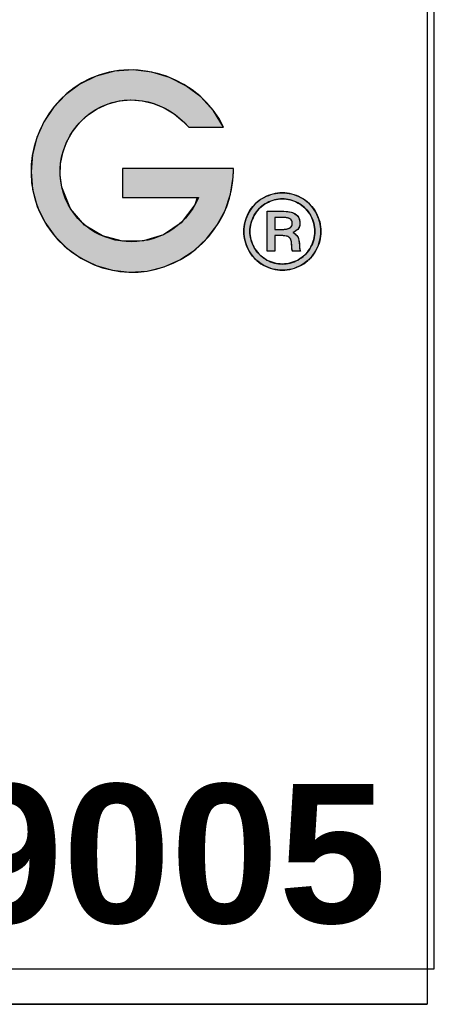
# Model space of a CAD drawing. Header units: inches. Extents: x 0 to 52.8, y -0.2 to 39.5.
# Tile 6 of 11: x 51.1 to 52.8, y -0.2 to 4.1. Entities that reach past the tile are written whole.
import ezdxf
from ezdxf.enums import TextEntityAlignment as Align

# ---------------------------------------------------------------- set-up
doc = ezdxf.new("R2010")
doc.units = ezdxf.units.IN
doc.header["$MEASUREMENT"] = 0
doc.layers.add('Default', color=7, linetype='Continuous')
doc.layers.add('Layer_1', color=7, linetype='Continuous')
doc.styles.add('SEACAD_ArialB', font='arialbd.ttf')

# ---------------------------------------------------------------- blocks, each defined once
blk = doc.blocks.new('SEANNOT_GROUP2')
at = {"layer": 'Default', "color": 7, "linetype": 'Continuous', "style": 'SEACAD_ArialB'}
blk.add_text('PPFS19005', height=2.25, dxfattribs=at).set_placement((-17.618480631, 3.5668562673), align=Align.TOP_LEFT)
blk = doc.blocks.new('block_2')
at = {"layer": 'Default', "linetype": 'Continuous'}
blk.add_hatch(color=7, dxfattribs=at).paths.add_polyline_path([(1.056640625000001, 0.1190999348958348), (1.056640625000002, 0.1178501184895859), (1.056640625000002, 0.1145353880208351), (1.056640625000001, 0.1098078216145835), (1.056640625, 0.1043194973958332), (1.056640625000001, 0.0987224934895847), (1.056640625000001, 0.0936688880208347), (1.056640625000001, 0.0898107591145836), (1.056640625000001, 0.0878001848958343), (1.05812743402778, 0.0876532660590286), (1.065147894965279, 0.0876532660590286), (1.076408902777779, 0.0876532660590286), (1.090214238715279, 0.0876532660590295), (1.10486768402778, 0.0876532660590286), (1.118673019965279, 0.0876532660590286), (1.12993402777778, 0.0876532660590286), (1.136954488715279, 0.0876532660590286), (1.134680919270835, 0.0797674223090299), (1.119760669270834, 0.0604260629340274), (1.100666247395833, 0.0474846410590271), (1.079049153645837, 0.0408476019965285), (1.056560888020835, 0.0404193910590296), (1.034852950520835, 0.0461044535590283), (1.015576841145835, 0.0578072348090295), (1.000384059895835, 0.0754321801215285), (0.9909261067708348, 0.0988837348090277), (0.9891624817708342, 0.1114258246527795), (0.9895272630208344, 0.1238606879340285), (0.991890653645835, 0.1359598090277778), (0.9961228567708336, 0.147494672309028), (1.002094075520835, 0.1582367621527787), (1.009674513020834, 0.1679575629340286), (1.018734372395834, 0.1764285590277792), (1.029143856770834, 0.1834212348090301), (1.04088982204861, 0.1887377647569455), (1.05317654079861, 0.1919200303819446), (1.065609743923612, 0.1929747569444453), (1.077964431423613, 0.1920035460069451), (1.090015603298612, 0.1891079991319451), (1.101538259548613, 0.1843897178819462), (1.112307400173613, 0.1779503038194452), (1.122098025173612, 0.1698913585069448), (1.128146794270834, 0.1636691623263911), (1.130561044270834, 0.1636691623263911), (1.135193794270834, 0.1636691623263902), (1.141262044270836, 0.1636691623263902), (1.147982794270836, 0.1636691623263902), (1.154573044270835, 0.1636691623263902), (1.160249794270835, 0.1636691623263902), (1.164230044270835, 0.1636691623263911), (1.165730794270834, 0.1636691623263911), (1.154846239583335, 0.181251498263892), (1.141107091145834, 0.1961930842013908), (1.125038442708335, 0.2082848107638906), (1.107165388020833, 0.21731756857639), (1.088013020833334, 0.223082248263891), (1.068106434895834, 0.2253697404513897), (1.047970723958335, 0.2239709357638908), (1.028130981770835, 0.2186767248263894), (1.010259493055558, 0.2099786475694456), (0.9949627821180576, 0.1986641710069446), (0.9820243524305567, 0.1850080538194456), (0.9716329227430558, 0.1694366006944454), (0.9639772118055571, 0.1523761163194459), (0.9592459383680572, 0.1342529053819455), (0.9576278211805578, 0.115493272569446), (0.9593115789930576, 0.096523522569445), (0.9644251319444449, 0.0779277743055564), (0.9725727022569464, 0.0609363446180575), (0.9833690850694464, 0.0458355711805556), (0.9964454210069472, 0.0328621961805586), (1.011432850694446, 0.0222529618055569), (1.027962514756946, 0.0142446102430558), (1.045665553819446, 0.0090738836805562), (1.064173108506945, 0.0069775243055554), (1.083116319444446, 0.0081922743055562), (1.101434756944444, 0.0127238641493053), (1.118436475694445, 0.0202328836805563), (1.133821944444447, 0.0303944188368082), (1.147291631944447, 0.0428835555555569), (1.158546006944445, 0.0573753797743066), (1.167285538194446, 0.0735449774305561), (1.173210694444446, 0.0910674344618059), (1.176021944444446, 0.1096178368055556), (1.176215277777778, 0.1160304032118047), (1.17621527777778, 0.1162987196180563), (1.17621527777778, 0.1167291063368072), (1.176215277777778, 0.117256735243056), (1.176215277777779, 0.1178167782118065), (1.176215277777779, 0.1183444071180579), (1.176215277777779, 0.1187747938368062), (1.176215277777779, 0.1190431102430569), (1.175656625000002, 0.1190999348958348), (1.168011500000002, 0.1190999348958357), (1.153341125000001, 0.1190999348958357), (1.134125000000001, 0.1190999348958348), (1.112842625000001, 0.1190999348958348), (1.091973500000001, 0.1190999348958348), (1.073997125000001, 0.1190999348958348), (1.061393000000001, 0.1190999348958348)])
at = {"layer": 'Default', "color": 7, "linetype": 'Continuous'}
blk.add_lwpolyline([(1.056640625, 0.1190999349), (1.056640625, 0.1178501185), (1.056640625, 0.114535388), (1.056640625, 0.1098078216), (1.056640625, 0.1043194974), (1.056640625, 0.0987224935), (1.056640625, 0.093668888), (1.056640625, 0.0898107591), (1.056640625, 0.08780018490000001), (1.058127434, 0.08765326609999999), (1.065147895, 0.08765326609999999), (1.0764089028, 0.08765326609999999), (1.0902142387, 0.08765326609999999), (1.104867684, 0.08765326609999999), (1.11867302, 0.08765326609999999), (1.1299340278, 0.08765326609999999), (1.1369544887, 0.08765326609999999), (1.1346809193, 0.0797674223), (1.1197606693, 0.0604260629), (1.1006662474, 0.0474846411), (1.0790491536, 0.040847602), (1.056560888, 0.0404193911), (1.0348529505, 0.0461044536), (1.0155768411, 0.0578072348), (1.0003840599, 0.0754321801), (0.9909261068, 0.0988837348), (0.9891624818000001, 0.1114258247), (0.9895272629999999, 0.1238606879), (0.9918906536, 0.135959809), (0.9961228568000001, 0.1474946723), (1.0020940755, 0.1582367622), (1.009674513, 0.1679575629), (1.0187343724, 0.176428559), (1.0291438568, 0.1834212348), (1.040889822, 0.1887377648), (1.0531765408, 0.1919200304), (1.0656097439, 0.1929747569), (1.0779644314, 0.192003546), (1.0900156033, 0.1891079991), (1.1015382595, 0.1843897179), (1.1123074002, 0.1779503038), (1.1220980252, 0.1698913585), (1.1281467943, 0.1636691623), (1.1305610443, 0.1636691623), (1.1351937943, 0.1636691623), (1.1412620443, 0.1636691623), (1.1479827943, 0.1636691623), (1.1545730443, 0.1636691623), (1.1602497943, 0.1636691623), (1.1642300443, 0.1636691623), (1.1657307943, 0.1636691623), (1.1548462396, 0.1812514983), (1.1411070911, 0.1961930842), (1.1250384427, 0.2082848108), (1.107165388, 0.2173175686), (1.0880130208, 0.2230822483), (1.0681064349, 0.2253697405), (1.047970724, 0.2239709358), (1.0281309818, 0.2186767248), (1.0102594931, 0.2099786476), (0.9949627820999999, 0.198664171), (0.9820243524, 0.1850080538), (0.9716329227, 0.1694366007), (0.9639772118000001, 0.1523761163), (0.9592459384, 0.1342529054), (0.9576278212, 0.1154932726), (0.9593115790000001, 0.0965235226), (0.9644251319, 0.0779277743), (0.9725727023, 0.0609363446), (0.9833690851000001, 0.0458355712), (0.9964454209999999, 0.0328621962), (1.0114328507, 0.0222529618), (1.0279625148, 0.0142446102), (1.0456655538, 0.0090738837), (1.0641731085, 0.0069775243), (1.0831163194, 0.0081922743), (1.1014347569, 0.0127238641), (1.1184364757, 0.0202328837), (1.1338219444, 0.0303944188), (1.1472916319, 0.0428835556), (1.1585460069, 0.05737537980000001), (1.1672855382, 0.0735449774), (1.1732106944, 0.09106743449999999), (1.1760219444, 0.1096178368), (1.1762152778, 0.1160304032), (1.1762152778, 0.1162987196), (1.1762152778, 0.1167291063), (1.1762152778, 0.1172567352), (1.1762152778, 0.1178167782), (1.1762152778, 0.1183444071), (1.1762152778, 0.1187747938), (1.1762152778, 0.1190431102), (1.175656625, 0.1190999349), (1.1680115, 0.1190999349), (1.153341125, 0.1190999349), (1.134125, 0.1190999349), (1.112842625, 0.1190999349), (1.0919735, 0.1190999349), (1.073997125, 0.1190999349), (1.061393, 0.1190999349), (1.056640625, 0.1190999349)], close=True, dxfattribs=at)
for points, knots in [([(1.165730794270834, 0.1636691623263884), (1.139946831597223, 0.215983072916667), (1.075046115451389, 0.240152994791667), (1.021674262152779, 0.2160101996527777), (0.9721815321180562, 0.1936170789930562), (0.9463433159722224, 0.1358981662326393), (0.9623616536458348, 0.0839708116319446), (0.9781222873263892, 0.0328708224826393), (1.030232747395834, 0), (1.083116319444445, 0.0081922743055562), (1.135552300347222, 0.0163438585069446), (1.176215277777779, 0.0627170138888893), (1.176215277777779, 0.1159735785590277)], [0, 0, 0, 0, 0.25, 0.25, 0.25, 0.5, 0.5, 0.5, 0.75, 0.75, 0.75, 1, 1, 1, 1]), ([(1.138441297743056, 0.0876532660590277), (1.109971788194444, 0.0189208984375), (1.007703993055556, 0.025736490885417), (0.990926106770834, 0.0988837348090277), (0.982950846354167, 0.1336602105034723), (1.001112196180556, 0.1698404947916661), (1.032891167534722, 0.1853841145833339), (1.065782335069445, 0.2014634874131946), (1.104709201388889, 0.190958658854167), (1.127970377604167, 0.1636691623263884)], [0, 0, 0, 0, 0.3333333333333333, 0.3333333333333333, 0.3333333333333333, 0.6666666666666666, 0.6666666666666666, 0.6666666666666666, 1, 1, 1, 1])]:
    blk.add_open_spline(points, degree=3, knots=knots, dxfattribs=at)
for points in [[(1.127970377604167, 0.1636691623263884), (1.127970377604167, 0.1636691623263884), (1.165730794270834, 0.1636691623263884), (1.165730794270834, 0.1636691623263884)], [(1.056640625, 0.119099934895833), (1.056640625, 0.119099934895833), (1.056640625, 0.0876532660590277), (1.056640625, 0.0876532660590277)], [(1.176215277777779, 0.119099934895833), (1.176215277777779, 0.119099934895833), (1.056640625, 0.119099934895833), (1.056640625, 0.119099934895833)], [(1.176215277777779, 0.1159735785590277), (1.176215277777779, 0.1159735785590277), (1.176215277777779, 0.119099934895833), (1.176215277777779, 0.119099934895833)], [(1.056640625, 0.0876532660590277), (1.056640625, 0.0876532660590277), (1.138441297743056, 0.0876532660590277), (1.138441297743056, 0.0876532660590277)]]:
    blk.add_open_spline(points, degree=3, dxfattribs=at)
blk = doc.blocks.new('block_5')
at = {"layer": 'Layer_1', "linetype": 'Continuous'}
h = blk.add_hatch(color=7, dxfattribs=at)
h.paths.add_polyline_path([(0.0415445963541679, 0.0836181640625), (0.0390655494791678, 0.0835405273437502), (0.0365985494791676, 0.0833076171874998), (0.0341427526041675, 0.0829194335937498), (0.031697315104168, 0.0823759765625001), (0.0292613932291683, 0.0816772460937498), (0.0268341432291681, 0.080823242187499), (0.0244147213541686, 0.0798139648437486), (0.0220022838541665, 0.0786494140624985), (0.0196351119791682, 0.0773327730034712), (0.0173912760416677, 0.0758804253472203), (0.0152711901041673, 0.0742942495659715), (0.013275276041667, 0.0725741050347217), (0.0114039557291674, 0.0707198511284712), (0.0096576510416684, 0.0687313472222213), (0.008036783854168, 0.0666084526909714), (0.0065417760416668, 0.0643510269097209), (0.0051750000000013, 0.0619643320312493), (0.003962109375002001, 0.0595281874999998), (0.0029109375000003, 0.0570688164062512), (0.0020214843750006, 0.0545859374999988), (0.0012937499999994, 0.0520792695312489), (0.0007277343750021, 0.0495485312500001), (0.0003234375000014, 0.0469934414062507), (8.0859375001e-05, 0.0444137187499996), (9e-16, 0.04180908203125), (7.91250000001e-05, 0.0392332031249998), (0.0003165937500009, 0.0366813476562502), (0.0007125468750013, 0.0341535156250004), (0.0012671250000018, 0.0316497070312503), (0.0019804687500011, 0.0291699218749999), (0.0028527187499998, 0.0267141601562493), (0.0038840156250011, 0.0242824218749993), (0.0050745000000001, 0.0218747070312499), (0.0064112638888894, 0.0195136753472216), (0.0078761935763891, 0.0172730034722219), (0.0094704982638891, 0.015158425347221), (0.0111937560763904, 0.0131700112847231), (0.0130455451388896, 0.0113078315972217), (0.0150254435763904, 0.0095719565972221), (0.0171330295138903, 0.0079624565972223), (0.0193678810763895, 0.0064794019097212), (0.0217254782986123, 0.0051247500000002), (0.0241327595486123, 0.0039230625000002), (0.0265636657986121, 0.002881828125), (0.0290183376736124, 0.0020009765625), (0.0314969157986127, 0.0012804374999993), (0.0339995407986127, 0.000720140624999), (0.0365263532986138, 0.0003200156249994), (0.039077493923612, 7.99921874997e-05), (0.0416531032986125, 0), (0.0442011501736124, 7.99921874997e-05), (0.0467281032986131, 0.0003200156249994), (0.04923396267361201, 0.000720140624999), (0.0517187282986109, 0.0012804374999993), (0.0541824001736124, 0.0020009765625), (0.0566249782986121, 0.002881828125), (0.0590464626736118, 0.0039230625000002), (0.0614468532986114, 0.0051247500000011), (0.0638057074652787, 0.0064794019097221), (0.06604437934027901, 0.0079624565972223), (0.0681553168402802, 0.0095719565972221), (0.0701385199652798, 0.0113078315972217), (0.0719939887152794, 0.0131700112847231), (0.0737217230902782, 0.0151584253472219), (0.07532172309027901, 0.0172730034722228), (0.0767939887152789, 0.0195136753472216), (0.0781336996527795, 0.0218747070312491), (0.0793171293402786, 0.0242824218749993), (0.0803441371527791, 0.0267141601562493), (0.0812143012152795, 0.0291699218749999), (0.0819271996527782, 0.0316497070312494), (0.0824824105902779, 0.0341535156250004), (0.0828795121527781, 0.0366813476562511), (0.0831180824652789, 0.0392332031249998), (0.0831976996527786, 0.04180908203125), (0.0831163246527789, 0.0444137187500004), (0.0828724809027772, 0.0469934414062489), (0.0824665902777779, 0.0495485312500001), (0.08189907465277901, 0.0520792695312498), (0.0811703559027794, 0.0545859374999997), (0.080280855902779, 0.0570688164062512), (0.0792309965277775, 0.0595281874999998), (0.0780211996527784, 0.0619643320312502), (0.0766589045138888, 0.0643510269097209), (0.07516720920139, 0.0666084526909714), (0.0735480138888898, 0.0687313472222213), (0.0718014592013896, 0.0707198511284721), (0.06992768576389, 0.0725741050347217), (0.0679268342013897, 0.0742942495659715), (0.0657990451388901, 0.0758804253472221), (0.0635444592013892, 0.0773327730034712), (0.061171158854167, 0.0786494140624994), (0.0587629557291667, 0.0798139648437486), (0.0563418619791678, 0.080823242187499), (0.0539078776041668, 0.0816772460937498), (0.0514610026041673, 0.0823759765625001), (0.0490012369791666, 0.0829194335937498), (0.0465285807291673, 0.0833076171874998), (0.0440430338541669, 0.0835405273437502)])
h.paths.add_polyline_path([(0.0415445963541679, 0.0770602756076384), (0.0394415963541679, 0.0769943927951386), (0.0373510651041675, 0.0767968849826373), (0.0352725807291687, 0.0764679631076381), (0.0332057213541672, 0.0760078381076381), (0.0311500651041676, 0.0754167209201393), (0.0291051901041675, 0.0746948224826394), (0.0270706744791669, 0.0738423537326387), (0.0250460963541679, 0.0728595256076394), (0.0230556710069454, 0.07174705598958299), (0.0211671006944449, 0.0705188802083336), (0.019384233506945, 0.0691775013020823), (0.0177072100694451, 0.0677228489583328), (0.016136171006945, 0.0661548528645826), (0.0146712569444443, 0.0644734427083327), (0.0133126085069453, 0.0626785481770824), (0.0120603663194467, 0.060770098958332), (0.0109131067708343, 0.0587533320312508), (0.0098896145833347, 0.0566972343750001), (0.009003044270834, 0.0546231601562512), (0.0082532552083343, 0.0525312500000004), (0.0076401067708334, 0.0504216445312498), (0.0071634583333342, 0.0482944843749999), (0.0068231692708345, 0.0461499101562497), (0.0066190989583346, 0.0439880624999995), (0.0065511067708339, 0.04180908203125), (0.0066184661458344, 0.0396569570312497), (0.0068204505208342, 0.0375219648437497), (0.0071569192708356, 0.0354042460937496), (0.0076277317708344, 0.033303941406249), (0.0082327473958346, 0.0312211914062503), (0.0089718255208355, 0.0291561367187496), (0.0098448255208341, 0.0271089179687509), (0.0108516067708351, 0.0250796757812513), (0.0119887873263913, 0.0230869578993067), (0.0132336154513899, 0.0211966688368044), (0.0145829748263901, 0.0194144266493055), (0.0160370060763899, 0.0177400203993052), (0.0175958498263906, 0.0161732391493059), (0.0192596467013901, 0.0147138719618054), (0.0210285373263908, 0.013361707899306), (0.0229026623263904, 0.0121165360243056), (0.0248789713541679, 0.0109796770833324), (0.0268965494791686, 0.0099709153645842), (0.0289328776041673, 0.0090964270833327), (0.0309879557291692, 0.0083562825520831), (0.0330617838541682, 0.0077505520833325), (0.0351543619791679, 0.0072793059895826), (0.0372656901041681, 0.0069426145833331), (0.0393957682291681, 0.006740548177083), (0.0415445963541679, 0.006673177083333), (0.0437161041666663, 0.006740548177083), (0.0458654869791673, 0.0069426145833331), (0.0479928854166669, 0.0072793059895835), (0.0500984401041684, 0.0077505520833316), (0.0521822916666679, 0.0083562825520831), (0.0542445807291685, 0.0090964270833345), (0.0562854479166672, 0.0099709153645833), (0.0583050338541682, 0.0109796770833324), (0.0602817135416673, 0.0121165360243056), (0.0621569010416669, 0.013361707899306), (0.0639273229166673, 0.0147138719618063), (0.0655926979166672, 0.0161732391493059), (0.0671527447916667, 0.0177400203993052), (0.0686071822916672, 0.0194144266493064), (0.0699557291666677, 0.0211966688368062), (0.0711981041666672, 0.0230869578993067), (0.0723340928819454, 0.0250796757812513), (0.0733448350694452, 0.0271089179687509), (0.0742208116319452, 0.0291561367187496), (0.0749620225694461, 0.0312211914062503), (0.0755684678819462, 0.0333039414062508), (0.0760401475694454, 0.0354042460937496), (0.0763770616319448, 0.0375219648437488), (0.0765792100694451, 0.0396569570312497), (0.0766465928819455, 0.04180908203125), (0.0765780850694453, 0.0439880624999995), (0.0763727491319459, 0.0461499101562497), (0.0760308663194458, 0.0482944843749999), (0.0755527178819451, 0.0504216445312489), (0.0749385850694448, 0.0525312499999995), (0.0741887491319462, 0.0546231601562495), (0.0733034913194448, 0.0566972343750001), (0.0722830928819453, 0.0587533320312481), (0.0711343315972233, 0.0607700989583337), (0.0698784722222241, 0.0626785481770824), (0.0685171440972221, 0.0644734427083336), (0.0670503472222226, 0.0661548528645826), (0.0654780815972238, 0.0677228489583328), (0.0638003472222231, 0.0691775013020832), (0.062017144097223, 0.0705188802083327), (0.0601284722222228, 0.0717470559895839), (0.0581378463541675, 0.0728595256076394), (0.0561104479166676, 0.0738423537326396), (0.0540699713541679, 0.0746948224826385), (0.0520162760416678, 0.0754167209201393), (0.0499492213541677, 0.0760078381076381), (0.0478686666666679, 0.0764679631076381), (0.0457744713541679, 0.07679688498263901), (0.0436664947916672, 0.0769943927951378)])
h = blk.add_hatch(color=7, dxfattribs=at)
h.paths.add_polyline_path([(0.0249972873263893, 0.0637139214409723), (0.0249972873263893, 0.06001476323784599), (0.0249972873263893, 0.0509350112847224), (0.0249972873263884, 0.0395012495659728), (0.0249972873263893, 0.028740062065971), (0.0249972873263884, 0.0216780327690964), (0.0251506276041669, 0.020467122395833), (0.0264116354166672, 0.020467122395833), (0.0284598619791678, 0.020467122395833), (0.030704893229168, 0.020467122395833), (0.0325563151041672, 0.0204671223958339), (0.0334237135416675, 0.020467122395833), (0.0334337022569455, 0.0216265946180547), (0.0334337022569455, 0.0249995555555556), (0.0334337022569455, 0.029423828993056), (0.0334337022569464, 0.033716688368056), (0.0334337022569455, 0.0366954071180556), (0.0334934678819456, 0.0373670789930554), (0.0342704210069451, 0.0373670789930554), (0.0356300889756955, 0.0373670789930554), (0.0371690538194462, 0.0373670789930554), (0.0384838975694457, 0.0373670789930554), (0.039171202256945, 0.0373670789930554), (0.0407800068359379, 0.0373475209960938), (0.0426079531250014, 0.0372647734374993), (0.0442047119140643, 0.0371170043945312), (0.0455707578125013, 0.0369039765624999), (0.0467065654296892, 0.0366254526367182), (0.0476064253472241, 0.0362812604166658), (0.0483441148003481, 0.0358729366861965), (0.0489985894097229, 0.0354010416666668), (0.0495707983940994, 0.0348653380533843), (0.050061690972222, 0.0342655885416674), (0.0504722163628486, 0.033601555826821), (0.0508097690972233, 0.0328301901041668), (0.0510962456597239, 0.0318218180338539), (0.0513342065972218, 0.030568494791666), (0.0515246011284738, 0.0290711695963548), (0.0516683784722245, 0.0273307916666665), (0.0517582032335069, 0.0254560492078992), (0.0517969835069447, 0.0243768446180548), (0.0518995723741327, 0.0233712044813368), (0.0520664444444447, 0.0224388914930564), (0.0522980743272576, 0.0215796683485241), (0.0525949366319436, 0.0207932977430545), (0.052984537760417, 0.020467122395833), (0.054364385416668, 0.020467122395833), (0.056467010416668, 0.020467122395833), (0.0587010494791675, 0.020467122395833), (0.0604751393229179, 0.020467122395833), (0.0611979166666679, 0.020467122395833), (0.0609707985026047, 0.0210109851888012), (0.0607731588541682, 0.0215221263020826), (0.0606054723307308, 0.0220007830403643), (0.0604682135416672, 0.0224471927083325), (0.060361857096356, 0.0228615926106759), (0.0602790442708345, 0.0232562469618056), (0.0602081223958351, 0.0237338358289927), (0.0601542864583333, 0.0243168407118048), (0.0601165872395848, 0.0250043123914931), (0.0600940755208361, 0.0257953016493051), (0.0600858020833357, 0.0266888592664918), (0.0600075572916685, 0.0286453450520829), (0.0598117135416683, 0.0305533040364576), (0.0595034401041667, 0.032276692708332), (0.0590846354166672, 0.0338155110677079), (0.0585571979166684, 0.0351697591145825), (0.0579201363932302, 0.0363439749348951), (0.0571666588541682, 0.0373970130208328), (0.0563004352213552, 0.0383465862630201), (0.0553219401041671, 0.0391922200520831), (0.0542316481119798, 0.0399334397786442), (0.053030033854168, 0.0405697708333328), (0.0538598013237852, 0.0411244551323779), (0.0551591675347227, 0.0417419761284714), (0.0563134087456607, 0.0424355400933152), (0.057323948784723, 0.0432049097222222), (0.0581922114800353, 0.0440498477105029), (0.0589167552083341, 0.0449699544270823), (0.0595013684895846, 0.0459606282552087), (0.0599632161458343, 0.0470198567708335), (0.0603032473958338, 0.0481476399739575), (0.0605224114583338, 0.0493439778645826), (0.0606216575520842, 0.0506088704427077), (0.0605485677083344, 0.0525261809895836), (0.0601302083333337, 0.0546037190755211), (0.0593532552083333, 0.0565090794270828), (0.0582177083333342, 0.0582417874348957), (0.0567235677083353, 0.0598013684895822), (0.0549228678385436, 0.0611478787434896), (0.0531754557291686, 0.0620047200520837), (0.051061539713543, 0.0626878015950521), (0.0485811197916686, 0.0631973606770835), (0.0457341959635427, 0.063533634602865), (0.0425207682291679, 0.0636968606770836), (0.0405275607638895, 0.0637139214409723), (0.0379184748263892, 0.0637139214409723), (0.0339427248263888, 0.0637139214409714), (0.0297184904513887, 0.0637139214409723), (0.0263639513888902, 0.0637139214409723)])
h.paths.add_polyline_path([(0.0334337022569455, 0.0440334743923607), (0.0335348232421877, 0.0440334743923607), (0.0338183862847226, 0.0440334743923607), (0.0342546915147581, 0.0440334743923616), (0.0348140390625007, 0.0440334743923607), (0.0354667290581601, 0.0440334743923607), (0.0361830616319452, 0.0440334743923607), (0.0369333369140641, 0.0440334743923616), (0.0376878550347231, 0.0440334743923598), (0.0384169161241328, 0.0440334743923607), (0.0390908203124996, 0.0440334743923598), (0.03967986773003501, 0.0440334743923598), (0.0401543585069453, 0.0440334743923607), (0.0404845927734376, 0.0440334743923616), (0.0406408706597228, 0.0440334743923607), (0.0413142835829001, 0.04403810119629), (0.0422094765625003, 0.0440601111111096), (0.0430630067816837, 0.0441002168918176), (0.0438747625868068, 0.0441583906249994), (0.0446446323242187, 0.0442346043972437), (0.0453725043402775, 0.0443288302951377), (0.0460582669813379, 0.044441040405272), (0.0467018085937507, 0.0445712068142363), (0.0473030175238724, 0.0447193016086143), (0.0478617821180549, 0.0448852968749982), (0.0483779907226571, 0.0450691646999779), (0.0488515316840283, 0.0452708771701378), (0.0492822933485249, 0.0454904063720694), (0.0496701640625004, 0.0457277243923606), (0.0500156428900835, 0.0459822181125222), (0.0503330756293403, 0.0462491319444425), (0.0506272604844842, 0.0465274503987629), (0.0508981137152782, 0.0468172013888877), (0.0511455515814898, 0.0471184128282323), (0.05136949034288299, 0.0474311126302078), (0.0515698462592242, 0.0477553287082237), (0.0517465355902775, 0.0480910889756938), (0.0518994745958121, 0.0484384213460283), (0.05202857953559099, 0.0487973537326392), (0.0521337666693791, 0.0491679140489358), (0.0522149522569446, 0.049550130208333), (0.0522720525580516, 0.0499440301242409), (0.0523049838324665, 0.0503496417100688), (0.0523136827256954, 0.0507665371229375), (0.0522993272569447, 0.0511783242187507), (0.0522626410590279, 0.0515771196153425), (0.0522036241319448, 0.0519628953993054), (0.0521222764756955, 0.0523356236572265), (0.05201859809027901, 0.0526952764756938), (0.0518925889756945, 0.0530418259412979), (0.0517442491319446, 0.053375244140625), (0.0515735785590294, 0.0536955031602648), (0.0513805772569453, 0.0540025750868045), (0.051165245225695, 0.0542964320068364), (0.0509275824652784, 0.0545770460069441), (0.0506675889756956, 0.0548443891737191), (0.0503852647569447, 0.0550984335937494), (0.0500806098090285, 0.0553391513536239), (0.049743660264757, 0.0555677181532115), (0.0493575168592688, 0.0557800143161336), (0.0489218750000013, 0.0559756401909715), (0.0484367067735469, 0.0561546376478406), (0.0479019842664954, 0.0563170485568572), (0.0473176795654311, 0.0564629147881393), (0.0466837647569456, 0.0565922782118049), (0.0460002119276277, 0.0567051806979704), (0.0452669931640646, 0.0568016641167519), (0.0444840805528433, 0.0568817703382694), (0.0436514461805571, 0.0569455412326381), (0.0427690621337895, 0.0569930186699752), (0.0418369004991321, 0.0570242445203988), (0.0408549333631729, 0.0570392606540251), (0.0403862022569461, 0.0570407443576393), (0.0401838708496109, 0.0570407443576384), (0.0398213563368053, 0.0570407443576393), (0.0393274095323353, 0.0570407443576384), (0.0387307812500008, 0.0570407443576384), (0.0380602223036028, 0.0570407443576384), (0.0373444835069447, 0.0570407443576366), (0.0366123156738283, 0.0570407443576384), (0.03589246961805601, 0.0570407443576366), (0.0352136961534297, 0.0570407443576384), (0.0346047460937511, 0.0570407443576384), (0.0340943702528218, 0.0570407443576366), (0.0337113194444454, 0.0570407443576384), (0.0334843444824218, 0.0570407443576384), (0.0334337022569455, 0.0570253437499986), (0.0334337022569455, 0.0567436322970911), (0.0334337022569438, 0.0561483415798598), (0.0334337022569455, 0.05529300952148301), (0.0334337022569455, 0.054231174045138), (0.0334337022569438, 0.0530163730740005), (0.0334337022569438, 0.0517021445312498), (0.0334337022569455, 0.0503420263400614), (0.0334337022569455, 0.04898955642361), (0.0334337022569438, 0.0476982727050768), (0.0334337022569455, 0.0465217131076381), (0.0334337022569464, 0.0455134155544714), (0.0334337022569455, 0.0447269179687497), (0.0334337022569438, 0.044215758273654)])
at = {"layer": 'Layer_1', "color": 7, "linetype": 'Continuous'}
for points in [[(0.0415445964, 0.0836181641), (0.04404303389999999, 0.0835405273), (0.0465285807, 0.0833076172), (0.049001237, 0.08291943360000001), (0.0514610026, 0.0823759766), (0.0539078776, 0.0816772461), (0.056341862, 0.08082324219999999), (0.0587629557, 0.0798139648), (0.06117115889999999, 0.0786494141), (0.0635444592, 0.077332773), (0.0657990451, 0.0758804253), (0.0679268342, 0.0742942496), (0.0699276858, 0.072574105), (0.0718014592, 0.07071985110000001), (0.0735480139, 0.0687313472), (0.0751672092, 0.0666084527), (0.0766589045, 0.06435102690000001), (0.0780211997, 0.061964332), (0.0792309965, 0.0595281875), (0.0802808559, 0.0570688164), (0.0811703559, 0.0545859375), (0.08189907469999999, 0.0520792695), (0.0824665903, 0.0495485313), (0.0828724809, 0.0469934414), (0.0831163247, 0.0444137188), (0.0831976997, 0.041809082), (0.0831180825, 0.0392332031), (0.08287951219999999, 0.0366813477), (0.0824824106, 0.0341535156), (0.0819271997, 0.031649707), (0.0812143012, 0.0291699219), (0.0803441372, 0.0267141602), (0.0793171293, 0.0242824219), (0.0781336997, 0.021874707), (0.0767939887, 0.0195136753), (0.0753217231, 0.0172730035), (0.0737217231, 0.0151584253), (0.0719939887, 0.0131700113), (0.07013852, 0.0113078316), (0.06815531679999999, 0.0095719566), (0.0660443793, 0.0079624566), (0.0638057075, 0.006479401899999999), (0.0614468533, 0.00512475), (0.0590464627, 0.0039230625), (0.0566249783, 0.0028818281), (0.05418240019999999, 0.0020009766), (0.0517187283, 0.0012804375), (0.04923396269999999, 0.0007201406), (0.0467281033, 0.0003200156), (0.0442011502, 7.99922e-05), (0.0416531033, 0), (0.0390774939, 7.99922e-05), (0.0365263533, 0.0003200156), (0.0339995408, 0.0007201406), (0.0314969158, 0.0012804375), (0.0290183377, 0.0020009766), (0.0265636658, 0.0028818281), (0.0241327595, 0.0039230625), (0.0217254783, 0.00512475), (0.0193678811, 0.006479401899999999), (0.0171330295, 0.0079624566), (0.0150254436, 0.0095719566), (0.0130455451, 0.0113078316), (0.0111937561, 0.0131700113), (0.0094704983, 0.0151584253), (0.0078761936, 0.0172730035), (0.0064112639, 0.0195136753), (0.0050745, 0.021874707), (0.0038840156, 0.0242824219), (0.0028527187, 0.0267141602), (0.0019804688, 0.0291699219), (0.001267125, 0.031649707), (0.0007125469, 0.0341535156), (0.0003165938, 0.0366813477), (7.9125e-05, 0.0392332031), (0, 0.041809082), (8.08594e-05, 0.0444137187), (0.0003234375, 0.0469934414), (0.0007277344, 0.0495485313), (0.00129375, 0.0520792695), (0.0020214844, 0.0545859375), (0.0029109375, 0.0570688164), (0.0039621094, 0.0595281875), (0.005175, 0.061964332), (0.006541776, 0.06435102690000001), (0.0080367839, 0.0666084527), (0.009657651, 0.0687313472), (0.0114039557, 0.07071985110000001), (0.013275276, 0.072574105), (0.0152711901, 0.0742942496), (0.017391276, 0.0758804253), (0.019635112, 0.077332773), (0.0220022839, 0.0786494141), (0.0244147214, 0.0798139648), (0.0268341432, 0.08082324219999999), (0.0292613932, 0.0816772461), (0.0316973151, 0.0823759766), (0.0341427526, 0.08291943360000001), (0.0365985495, 0.0833076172), (0.0390655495, 0.0835405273), (0.0415445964, 0.0836181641)], [(0.0415445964, 0.07706027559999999), (0.0394415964, 0.0769943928), (0.0373510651, 0.076796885), (0.0352725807, 0.0764679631), (0.0332057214, 0.0760078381), (0.0311500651, 0.0754167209), (0.0291051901, 0.0746948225), (0.0270706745, 0.0738423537), (0.0250460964, 0.0728595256), (0.023055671, 0.07174705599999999), (0.0211671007, 0.0705188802), (0.0193842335, 0.0691775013), (0.0177072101, 0.067722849), (0.016136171, 0.0661548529), (0.0146712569, 0.0644734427), (0.0133126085, 0.0626785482), (0.0120603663, 0.060770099), (0.0109131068, 0.05875333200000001), (0.009889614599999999, 0.0566972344), (0.0090030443, 0.05462316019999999), (0.0082532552, 0.05253125), (0.0076401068, 0.0504216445), (0.0071634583, 0.0482944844), (0.0068231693, 0.0461499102), (0.006619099, 0.0439880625), (0.0065511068, 0.041809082), (0.0066184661, 0.039656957), (0.0068204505, 0.0375219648), (0.007156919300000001, 0.0354042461), (0.007627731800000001, 0.0333039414), (0.0082327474, 0.0312211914), (0.0089718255, 0.0291561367), (0.009844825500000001, 0.027108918), (0.0108516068, 0.0250796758), (0.0119887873, 0.0230869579), (0.0132336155, 0.0211966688), (0.0145829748, 0.0194144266), (0.0160370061, 0.0177400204), (0.0175958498, 0.0161732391), (0.0192596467, 0.014713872), (0.0210285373, 0.0133617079), (0.0229026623, 0.012116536), (0.0248789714, 0.0109796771), (0.0268965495, 0.0099709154), (0.0289328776, 0.0090964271), (0.0309879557, 0.0083562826), (0.0330617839, 0.0077505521), (0.035154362, 0.007279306), (0.0372656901, 0.0069426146), (0.0393957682, 0.0067405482), (0.0415445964, 0.006673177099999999), (0.0437161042, 0.0067405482), (0.045865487, 0.0069426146), (0.0479928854, 0.007279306), (0.0500984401, 0.0077505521), (0.0521822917, 0.0083562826), (0.0542445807, 0.0090964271), (0.0562854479, 0.0099709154), (0.0583050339, 0.0109796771), (0.06028171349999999, 0.012116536), (0.06215690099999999, 0.0133617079), (0.0639273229, 0.014713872), (0.0655926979, 0.0161732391), (0.06715274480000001, 0.0177400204), (0.0686071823, 0.0194144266), (0.0699557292, 0.0211966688), (0.0711981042, 0.0230869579), (0.0723340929, 0.0250796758), (0.07334483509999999, 0.027108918), (0.0742208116, 0.0291561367), (0.0749620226, 0.0312211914), (0.0755684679, 0.0333039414), (0.0760401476, 0.0354042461), (0.0763770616, 0.0375219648), (0.0765792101, 0.039656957), (0.0766465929, 0.041809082), (0.0765780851, 0.0439880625), (0.0763727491, 0.0461499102), (0.0760308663, 0.0482944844), (0.0755527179, 0.0504216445), (0.0749385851, 0.05253125), (0.0741887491, 0.05462316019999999), (0.0733034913, 0.0566972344), (0.0722830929, 0.05875333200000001), (0.0711343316, 0.060770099), (0.0698784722, 0.0626785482), (0.0685171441, 0.0644734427), (0.0670503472, 0.0661548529), (0.0654780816, 0.067722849), (0.0638003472, 0.0691775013), (0.0620171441, 0.0705188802), (0.0601284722, 0.07174705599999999), (0.0581378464, 0.0728595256), (0.0561104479, 0.0738423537), (0.0540699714, 0.0746948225), (0.05201627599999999, 0.0754167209), (0.04994922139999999, 0.0760078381), (0.0478686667, 0.0764679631), (0.0457744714, 0.076796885), (0.0436664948, 0.0769943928), (0.0415445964, 0.07706027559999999)], [(0.0249972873, 0.0637139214), (0.0263639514, 0.0637139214), (0.0297184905, 0.0637139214), (0.0339427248, 0.0637139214), (0.0379184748, 0.0637139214), (0.0405275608, 0.0637139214), (0.0425207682, 0.0636968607), (0.045734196, 0.0635336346), (0.0485811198, 0.0631973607), (0.0510615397, 0.0626878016), (0.05317545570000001, 0.0620047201), (0.0549228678, 0.0611478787), (0.0567235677, 0.05980136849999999), (0.0582177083, 0.0582417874), (0.0593532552, 0.0565090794), (0.0601302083, 0.0546037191), (0.06054856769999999, 0.052526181), (0.0606216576, 0.0506088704), (0.0605224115, 0.0493439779), (0.0603032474, 0.04814764), (0.0599632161, 0.0470198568), (0.0595013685, 0.0459606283), (0.0589167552, 0.0449699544), (0.0581922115, 0.0440498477), (0.0573239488, 0.0432049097), (0.0563134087, 0.0424355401), (0.0551591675, 0.0417419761), (0.0538598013, 0.0411244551), (0.0530300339, 0.0405697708), (0.05423164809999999, 0.0399334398), (0.05532194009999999, 0.0391922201), (0.0563004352, 0.0383465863), (0.05716665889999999, 0.037397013), (0.0579201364, 0.0363439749), (0.0585571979, 0.0351697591), (0.0590846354, 0.0338155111), (0.0595034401, 0.0322766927), (0.0598117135, 0.030553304), (0.06000755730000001, 0.0286453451), (0.0600858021, 0.0266888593), (0.0600940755, 0.0257953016), (0.06011658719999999, 0.0250043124), (0.0601542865, 0.0243168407), (0.0602081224, 0.0237338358), (0.06027904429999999, 0.023256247), (0.0603618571, 0.0228615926), (0.0604682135, 0.0224471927), (0.0606054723, 0.022000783), (0.0607731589, 0.0215221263), (0.0609707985, 0.0210109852), (0.0611979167, 0.0204671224), (0.06047513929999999, 0.0204671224), (0.0587010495, 0.0204671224), (0.0564670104, 0.0204671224), (0.0543643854, 0.0204671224), (0.0529845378, 0.0204671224), (0.0525949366, 0.0207932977), (0.0522980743, 0.0215796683), (0.0520664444, 0.0224388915), (0.0518995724, 0.0233712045), (0.0517969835, 0.0243768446), (0.05175820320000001, 0.0254560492), (0.05166837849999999, 0.0273307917), (0.0515246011, 0.0290711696), (0.0513342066, 0.0305684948), (0.0510962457, 0.03182181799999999), (0.0508097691, 0.0328301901), (0.0504722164, 0.0336015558), (0.050061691, 0.0342655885), (0.0495707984, 0.0348653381), (0.04899858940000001, 0.0354010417), (0.0483441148, 0.0358729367), (0.0476064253, 0.0362812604), (0.0467065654, 0.0366254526), (0.0455707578, 0.0369039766), (0.04420471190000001, 0.0371170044), (0.0426079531, 0.0372647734), (0.0407800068, 0.037347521), (0.0391712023, 0.037367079), (0.0384838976, 0.037367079), (0.0371690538, 0.037367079), (0.035630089, 0.037367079), (0.034270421, 0.037367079), (0.0334934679, 0.037367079), (0.0334337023, 0.0366954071), (0.0334337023, 0.0337166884), (0.0334337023, 0.029423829), (0.0334337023, 0.0249995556), (0.0334337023, 0.0216265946), (0.0334237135, 0.0204671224), (0.0325563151, 0.0204671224), (0.0307048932, 0.0204671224), (0.028459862, 0.0204671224), (0.0264116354, 0.0204671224), (0.0251506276, 0.0204671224), (0.0249972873, 0.0216780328), (0.0249972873, 0.0287400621), (0.0249972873, 0.0395012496), (0.0249972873, 0.0509350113), (0.0249972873, 0.0600147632), (0.0249972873, 0.0637139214)], [(0.0334337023, 0.0440334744), (0.0335348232, 0.0440334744), (0.0338183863, 0.0440334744), (0.0342546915, 0.0440334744), (0.0348140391, 0.0440334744), (0.0354667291, 0.0440334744), (0.0361830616, 0.0440334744), (0.0369333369, 0.0440334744), (0.037687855, 0.0440334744), (0.0384169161, 0.0440334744), (0.0390908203, 0.0440334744), (0.0396798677, 0.0440334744), (0.0401543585, 0.0440334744), (0.0404845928, 0.0440334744), (0.0406408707, 0.0440334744), (0.0413142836, 0.0440381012), (0.0422094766, 0.0440601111), (0.0430630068, 0.0441002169), (0.0438747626, 0.04415839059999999), (0.04464463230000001, 0.0442346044), (0.0453725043, 0.0443288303), (0.046058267, 0.0444410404), (0.04670180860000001, 0.0445712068), (0.0473030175, 0.0447193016), (0.0478617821, 0.0448852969), (0.04837799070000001, 0.0450691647), (0.0488515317, 0.0452708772), (0.0492822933, 0.0454904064), (0.0496701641, 0.0457277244), (0.0500156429, 0.04598221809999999), (0.0503330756, 0.0462491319), (0.0506272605, 0.0465274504), (0.0508981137, 0.04681720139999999), (0.0511455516, 0.0471184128), (0.0513694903, 0.0474311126), (0.0515698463, 0.0477553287), (0.0517465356, 0.048091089), (0.0518994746, 0.0484384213), (0.05202857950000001, 0.0487973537), (0.0521337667, 0.04916791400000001), (0.05221495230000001, 0.04955013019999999), (0.0522720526, 0.04994403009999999), (0.0523049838, 0.0503496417), (0.0523136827, 0.0507665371), (0.0522993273, 0.0511783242), (0.0522626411, 0.0515771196), (0.0522036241, 0.0519628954), (0.0521222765, 0.0523356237), (0.05201859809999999, 0.05269527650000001), (0.051892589, 0.0530418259), (0.0517442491, 0.0533752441), (0.0515735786, 0.0536955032), (0.05138057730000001, 0.0540025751), (0.05116524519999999, 0.054296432), (0.0509275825, 0.054577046), (0.05066758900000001, 0.0548443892), (0.0503852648, 0.0550984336), (0.0500806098, 0.05533915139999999), (0.04974366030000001, 0.0555677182), (0.0493575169, 0.0557800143), (0.048921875, 0.0559756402), (0.0484367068, 0.05615463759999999), (0.0479019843, 0.0563170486), (0.0473176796, 0.05646291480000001), (0.04668376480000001, 0.05659227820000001), (0.0460002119, 0.0567051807), (0.0452669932, 0.0568016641), (0.0444840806, 0.0568817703), (0.0436514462, 0.0569455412), (0.0427690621, 0.0569930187), (0.0418369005, 0.0570242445), (0.0408549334, 0.0570392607), (0.0403862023, 0.0570407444), (0.0401838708, 0.0570407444), (0.0398213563, 0.0570407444), (0.0393274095, 0.0570407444), (0.0387307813, 0.0570407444), (0.0380602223, 0.0570407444), (0.0373444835, 0.0570407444), (0.03661231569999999, 0.0570407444), (0.0358924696, 0.0570407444), (0.0352136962, 0.0570407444), (0.0346047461, 0.0570407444), (0.0340943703, 0.0570407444), (0.0337113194, 0.0570407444), (0.0334843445, 0.0570407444), (0.0334337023, 0.0570253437), (0.0334337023, 0.05674363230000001), (0.0334337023, 0.0561483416), (0.0334337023, 0.0552930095), (0.0334337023, 0.05423117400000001), (0.0334337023, 0.05301637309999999), (0.0334337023, 0.05170214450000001), (0.0334337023, 0.0503420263), (0.0334337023, 0.0489895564), (0.0334337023, 0.0476982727), (0.0334337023, 0.04652171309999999), (0.0334337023, 0.0455134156), (0.0334337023, 0.044726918), (0.0334337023, 0.0442157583), (0.0334337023, 0.0440334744)]]:
    blk.add_lwpolyline(points, close=True, dxfattribs=at)
for points, knots in [([(0.041544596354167, 0.0836181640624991), (0.048502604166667, 0.0836181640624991), (0.0553114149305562, 0.0818210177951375), (0.061971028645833, 0.0782267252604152), (0.0686442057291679, 0.0746256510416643), (0.0738525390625, 0.0694783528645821), (0.0775824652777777, 0.0627712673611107), (0.0813123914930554, 0.0560574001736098), (0.0831976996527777, 0.0490790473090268), (0.0831976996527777, 0.0418090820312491), (0.0831976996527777, 0.0346204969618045), (0.0813530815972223, 0.0277099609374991), (0.0777045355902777, 0.021077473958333), (0.0740288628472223, 0.0144449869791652), (0.0688747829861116, 0.0092705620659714), (0.0622422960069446, 0.0055609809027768), (0.0556233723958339, 0.0018513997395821), (0.0487603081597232, 0), (0.0416531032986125, 0), (0.034464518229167, 0), (0.0275607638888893, 0.0018513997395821), (0.0209282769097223, 0.0055609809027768), (0.0143093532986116, 0.0092705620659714), (0.0091552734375, 0.0144449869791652), (0.0055067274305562, 0.021077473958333), (0.0018310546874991, 0.0277099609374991), (0, 0.0346204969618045), (0, 0.0418090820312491), (0, 0.0490790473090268), (0.001871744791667, 0.0560574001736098), (0.005615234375, 0.0627712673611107), (0.009358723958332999, 0.0694783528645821), (0.014567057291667, 0.0746256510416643), (0.021199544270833, 0.0782267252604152), (0.0278862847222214, 0.0818210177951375), (0.0346408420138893, 0.0836181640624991), (0.041544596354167, 0.0836181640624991)], [0, 0, 0, 0, 0.0833333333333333, 0.0833333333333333, 0.0833333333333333, 0.1666666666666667, 0.1666666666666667, 0.1666666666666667, 0.25, 0.25, 0.25, 0.3333333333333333, 0.3333333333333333, 0.3333333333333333, 0.4166666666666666, 0.4166666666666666, 0.4166666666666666, 0.5, 0.5, 0.5, 0.5833333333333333, 0.5833333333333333, 0.5833333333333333, 0.6666666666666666, 0.6666666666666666, 0.6666666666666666, 0.75, 0.75, 0.75, 0.8333333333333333, 0.8333333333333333, 0.8333333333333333, 0.9166666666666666, 0.9166666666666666, 0.9166666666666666, 1, 1, 1, 1]), ([(0.041544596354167, 0.0770602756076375), (0.035685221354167, 0.0770602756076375), (0.0299750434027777, 0.0755343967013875), (0.024373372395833, 0.0725029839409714), (0.0187852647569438, 0.0694580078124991), (0.0144178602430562, 0.0651041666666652), (0.0112847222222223, 0.0594346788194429), (0.0081244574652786, 0.0537651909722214), (0.006551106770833, 0.0478854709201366), (0.006551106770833, 0.0418090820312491), (0.006551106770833, 0.0358072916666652), (0.0081108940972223, 0.0300021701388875), (0.0112169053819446, 0.0244072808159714), (0.0143364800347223, 0.0188056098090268), (0.0186631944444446, 0.0144585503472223), (0.024210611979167, 0.0113457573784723), (0.0297715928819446, 0.0082329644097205), (0.0355495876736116, 0.006673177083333), (0.041544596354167, 0.006673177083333), (0.047607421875, 0.006673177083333), (0.0534125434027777, 0.0082329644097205), (0.0589735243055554, 0.0113457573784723), (0.0645209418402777, 0.0144585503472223), (0.0688612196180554, 0.0188056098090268), (0.0719672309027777, 0.0244072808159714), (0.0750868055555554, 0.0300021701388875), (0.0766465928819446, 0.0358072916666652), (0.0766465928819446, 0.0418090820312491), (0.0766465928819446, 0.0478854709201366), (0.0750596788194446, 0.0537651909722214), (0.0719129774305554, 0.0594346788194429), (0.0687662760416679, 0.0651041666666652), (0.0643988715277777, 0.0694580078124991), (0.0588107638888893, 0.0725029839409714), (0.0532090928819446, 0.0755343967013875), (0.0474582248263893, 0.0770602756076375), (0.041544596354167, 0.0770602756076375)], [0, 0, 0, 0, 0.0833333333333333, 0.0833333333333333, 0.0833333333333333, 0.1666666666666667, 0.1666666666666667, 0.1666666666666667, 0.25, 0.25, 0.25, 0.3333333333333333, 0.3333333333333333, 0.3333333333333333, 0.4166666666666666, 0.4166666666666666, 0.4166666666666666, 0.5, 0.5, 0.5, 0.5833333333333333, 0.5833333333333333, 0.5833333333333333, 0.6666666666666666, 0.6666666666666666, 0.6666666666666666, 0.75, 0.75, 0.75, 0.8333333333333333, 0.8333333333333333, 0.8333333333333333, 0.9166666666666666, 0.9166666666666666, 0.9166666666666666, 1, 1, 1, 1]), ([(0.0406494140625, 0.0440334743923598), (0.0451524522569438, 0.0440334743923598), (0.0482449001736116, 0.0446506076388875), (0.0498725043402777, 0.0458713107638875), (0.0514865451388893, 0.0470920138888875), (0.0523139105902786, 0.0486992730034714), (0.0523139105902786, 0.0507066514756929), (0.0523139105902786, 0.0527072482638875), (0.051554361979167, 0.0542670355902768), (0.0500352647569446, 0.0553724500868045), (0.0485161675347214, 0.0564914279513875), (0.0453152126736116, 0.0570407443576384), (0.0404188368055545, 0.0570407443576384)], [0, 0, 0, 0, 0.25, 0.25, 0.25, 0.5, 0.5, 0.5, 0.75, 0.75, 0.75, 1, 1, 1, 1]), ([(0.0409749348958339, 0.0637139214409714), (0.047566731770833, 0.0637139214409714), (0.0522732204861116, 0.0628255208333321), (0.055094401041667, 0.0610419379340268), (0.0587836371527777, 0.0586005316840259), (0.060628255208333, 0.0552639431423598), (0.060628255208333, 0.0510457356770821), (0.060628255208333, 0.0485975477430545), (0.060017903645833, 0.0465020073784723), (0.0587700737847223, 0.044759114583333), (0.0574951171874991, 0.0430162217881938), (0.0555013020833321, 0.0416598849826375), (0.0527479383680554, 0.0406968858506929), (0.0551215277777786, 0.039659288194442), (0.0569254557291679, 0.0380791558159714), (0.058146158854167, 0.035970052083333), (0.0593532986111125, 0.033860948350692), (0.060017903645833, 0.0308024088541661), (0.0600857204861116, 0.0267944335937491), (0.0600857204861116, 0.0250244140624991), (0.0601535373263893, 0.0237765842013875), (0.0603162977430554, 0.0230780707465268), (0.0604519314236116, 0.0223727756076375), (0.060750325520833, 0.0215047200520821), (0.061197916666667, 0.0204671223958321)], [0, 0, 0, 0, 0.125, 0.125, 0.125, 0.25, 0.25, 0.25, 0.375, 0.375, 0.375, 0.5, 0.5, 0.5, 0.625, 0.625, 0.625, 0.75, 0.75, 0.75, 0.875, 0.875, 0.875, 1, 1, 1, 1]), ([(0.0527479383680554, 0.0204671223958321), (0.052083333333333, 0.0217963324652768), (0.0517578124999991, 0.02349853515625), (0.0517578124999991, 0.0255805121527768), (0.0516086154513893, 0.0294257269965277), (0.051228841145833, 0.0320298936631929), (0.0505913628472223, 0.0333658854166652), (0.0499538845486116, 0.0346950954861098), (0.048909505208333, 0.0356920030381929), (0.0474310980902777, 0.0363633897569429), (0.0458713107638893, 0.0370347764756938), (0.043131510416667, 0.0373670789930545), (0.0391981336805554, 0.0373670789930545)], [0, 0, 0, 0, 0.25, 0.25, 0.25, 0.5, 0.5, 0.5, 0.75, 0.75, 0.75, 1, 1, 1, 1])]:
    blk.add_open_spline(points, degree=3, knots=knots, dxfattribs=at)
for points in [[(0.0249972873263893, 0.0637139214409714), (0.0249972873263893, 0.0637139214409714), (0.0409749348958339, 0.0637139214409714), (0.0409749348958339, 0.0637139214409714)], [(0.0249972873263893, 0.0204671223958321), (0.0249972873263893, 0.0204671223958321), (0.0249972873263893, 0.0637139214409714), (0.0249972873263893, 0.0637139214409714)], [(0.0404188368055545, 0.0570407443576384), (0.0404188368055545, 0.0570407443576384), (0.0334337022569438, 0.0570407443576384), (0.0334337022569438, 0.0570407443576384)], [(0.0334337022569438, 0.0570407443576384), (0.0334337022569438, 0.0570407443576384), (0.0334337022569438, 0.0440334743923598), (0.0334337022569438, 0.0440334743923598)], [(0.0334337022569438, 0.0440334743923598), (0.0334337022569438, 0.0440334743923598), (0.0406494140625, 0.0440334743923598), (0.0406494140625, 0.0440334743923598)], [(0.0391981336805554, 0.0373670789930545), (0.0391981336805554, 0.0373670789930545), (0.0334337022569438, 0.0373670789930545), (0.0334337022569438, 0.0373670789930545)], [(0.0334337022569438, 0.0373670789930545), (0.0334337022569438, 0.0373670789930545), (0.0334337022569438, 0.0204671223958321), (0.0334337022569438, 0.0204671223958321)], [(0.0334337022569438, 0.0204671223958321), (0.0334337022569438, 0.0204671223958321), (0.0249972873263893, 0.0204671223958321), (0.0249972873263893, 0.0204671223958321)], [(0.061197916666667, 0.0204671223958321), (0.061197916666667, 0.0204671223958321), (0.0527479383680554, 0.0204671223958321), (0.0527479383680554, 0.0204671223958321)]]:
    blk.add_open_spline(points, degree=3, dxfattribs=at)
blk = doc.blocks.new('block_4')
at = {"layer": 'Layer_1', "color": 7}
blk.add_blockref('block_5', (-0.0993265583, -0.0301025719), dxfattribs=at)
blk = doc.blocks.new('block_3')
at = {"layer": 'Layer_1', "color": 7}
blk.add_blockref('block_4', (-0.0141566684, -0.0643554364), dxfattribs=at)
blk = doc.blocks.new('Block1')
at = {"layer": 'Default', "color": 7}
for name, p in [('block_2', (2.0929022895, 0.6995713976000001)), ('block_3', (3.3939523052, 0.8031739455))]:
    blk.add_blockref(name, p, dxfattribs=at)
blk = doc.blocks.new('Block13')
at = {"layer": 'Default', "color": 7, "linetype": 'Continuous'}
for p, q in [((3.5154829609, 1.6478973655), (3.5154829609, 0)), ((3.5154829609, 0), (0, 0))]:
    blk.add_line(p, q, dxfattribs=at)
at = {"layer": 'Default', "color": 7}
blk.add_blockref('Block1', (0.0370558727, 0.0840912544), dxfattribs=at)
blk = doc.blocks.new('Block11')
at = {"layer": 'Default', "color": 7}
blk.add_blockref('Block13', (0, 0), dxfattribs=at)
blk = doc.blocks.new('Block10')
at = {"layer": 'Default', "color": 7}
blk.add_blockref('Block11', (0, 0), dxfattribs=at)
blk = doc.blocks.new('Block2')
at = {"layer": 'Default', "color": 7, "linetype": 'Continuous'}
blk.add_line((-52.7440254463, 0), (-0.0117810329, 0), dxfattribs=at)
at = {"layer": 'Default', "color": 7, "xscale": 15, "yscale": 15, "zscale": 15}
blk.add_blockref('Block10', (-52.7440254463, 0), dxfattribs=at)
at = {"layer": 'Default'}
blk.add_blockref('SEANNOT_GROUP2', (0, 0), dxfattribs=at)
blk = doc.blocks.new('Block222')
at = {"layer": 'Default', "color": 7}
blk.add_blockref('Block2', (106.578449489, -49.503259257), dxfattribs=at)

msp = doc.modelspace()

# ---------------------------------------------------------------- linework, layer by layer
at = {"layer": 'Default', "color": 7, "linetype": 'Continuous'}
for p, q in [((52.8448271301, -5.6087e-06), (52.8448271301, 39.490251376)), ((4.656e-07, 3.55e-08), (52.8447584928, 3.55e-08))]:
    msp.add_line(p, q, dxfattribs=at)

# ---------------------------------------------------------------- block references
at = {"layer": 'Default', "color": 7, "xscale": 0.2640676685, "yscale": 0.2640676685, "zscale": 0.2640676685}
msp.add_blockref('Block222', (24.6731921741, 12.9206507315), dxfattribs=at)

doc.saveas('drawing.dxf')
